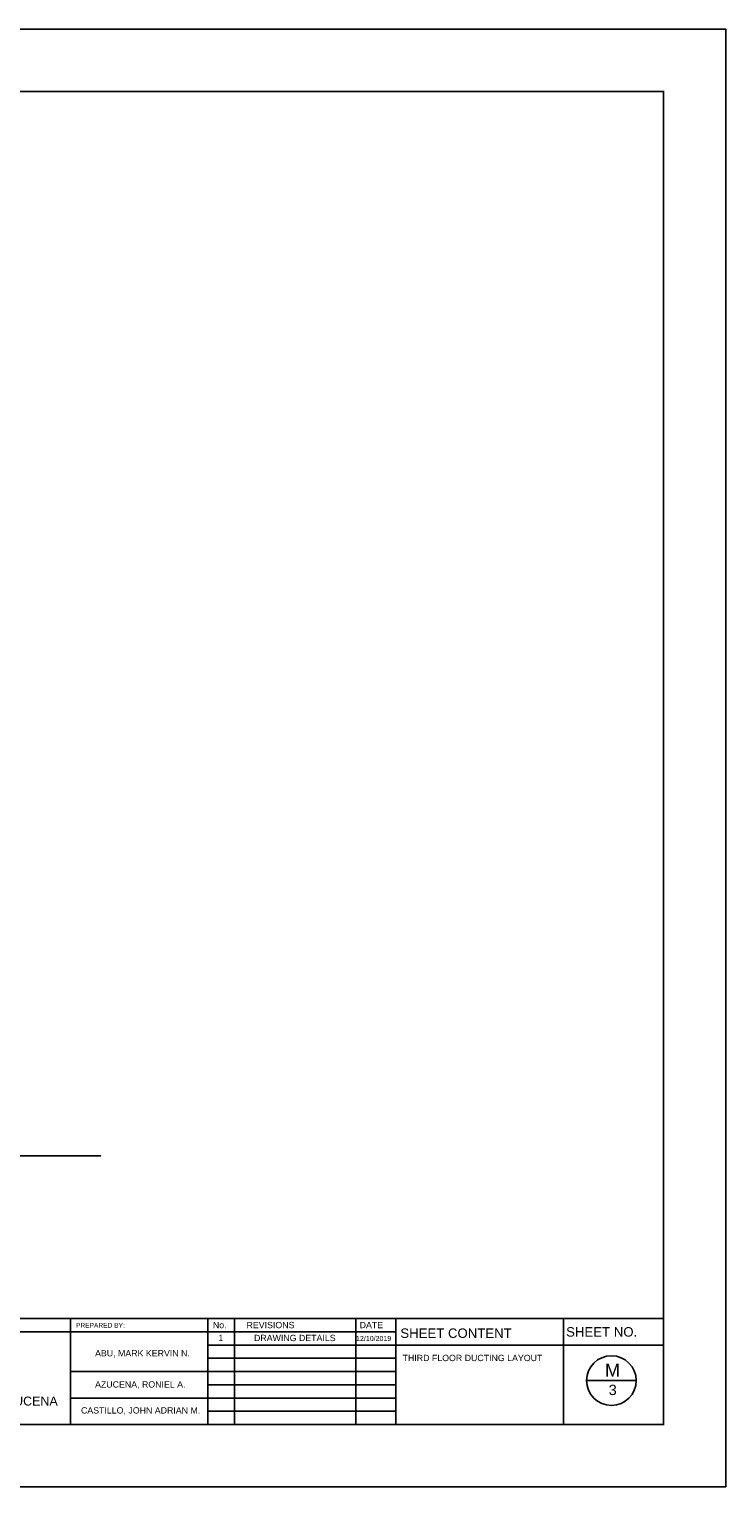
# Model space of a CAD drawing. Header units: millimetres. Extents: x 0 to 531, y -4 to 262.
# Tile 35 of 35: x 496 to 529, y 95 to 166. Entities that reach past the tile are written whole.
import ezdxf

# ---------------------------------------------------------------- set-up
doc = ezdxf.new("R2010")
doc.units = ezdxf.units.MM
doc.layers.add('.1', color=1, linetype='Continuous')
doc.layers.add('template', color=7, linetype='Continuous')
doc.styles.add('arial', font='arial.ttf')

msp = doc.modelspace()

# ---------------------------------------------------------------- linework, layer by layer
at = {"layer": '.1', "color": 0}
msp.add_line((529.356, 165.6), (430.08, 165.6), dxfattribs=at)
msp.add_line((470.624, 111.194), (499.185, 111.194))
at = {"layer": 'template'}
for p, q in [((529.356, 95.204), (529.356, 165.6)), ((436.096, 103.333), (526.347, 103.333)), ((497.721, 103.333), (497.721, 98.212)), ((504.351, 103.333), (504.351, 98.212)), ((505.631, 103.333), (505.631, 98.212)), ((511.496, 103.333), (511.496, 98.212)), ((513.416, 103.333), (513.416, 98.212)), ((521.51, 103.333), (521.51, 98.212)), ((451.943, 102.693), (508.513, 102.693)), ((506.755, 102.693), (513.416, 102.693)), ((504.351, 102.053), (515.111, 102.053)), ((504.351, 101.413), (513.416, 101.413)), ((511.75, 102.053), (526.347, 102.053)), ((497.721, 100.773), (508.513, 100.773)), ((506.755, 100.773), (513.416, 100.773)), ((504.351, 100.132), (513.416, 100.132)), ((522.631, 100.336), (525.031, 100.336)), ((497.721, 99.492), (508.513, 99.492)), ((506.755, 99.492), (513.416, 99.492)), ((504.351, 98.852), (513.416, 98.852)), ((430.08, 95.204), (529.356, 95.204))]:
    msp.add_line(p, q, dxfattribs=at)
at = {"layer": 'template', "linetype": 'Continuous', "const_width": 0.0853}
msp.add_lwpolyline([(436.096, 98.212), (526.347, 98.212), (526.347, 162.591), (436.096, 162.591)], close=True, dxfattribs=at)
at = {"layer": 'template'}
msp.add_circle((523.831, 100.336), 1.2, dxfattribs=at)

# ---------------------------------------------------------------- texts
at = {"layer": 'template', "style": 'arial'}
for s, height, p in [('PREPARED BY: ', 0.22802, (497.98, 102.891)), ('No.', 0.304, (504.588, 102.866)), ('REVISIONS', 0.304, (506.214, 102.866)), ('DATE', 0.304, (511.675, 102.866)), ('SHEET CONTENT', 0.45603, (513.638, 102.397)), ('SHEET NO.', 0.456, (521.644, 102.46)), ('1', 0.304, (504.851, 102.246)), ('DRAWING DETAILS', 0.30402, (506.574, 102.242)), ('12/10/2019', 0.2432, (511.501, 102.246)), ('ABU, MARK KERVIN N.', 0.30402, (498.9, 101.503)), ('THIRD FLOOR DUCTING LAYOUT', 0.30402, (513.749, 101.276)), ('M', 0.624, (523.521, 100.523)), ('AZUCENA, RONIEL A.', 0.30402, (498.9, 99.998)), ('3', 0.499, (523.702, 99.637)), ('ENGR. RONIEL A. AZUCENA', 0.43038, (489.013, 99.132)), ('CASTILLO, JOHN ADRIAN M.', 0.30402, (498.22, 98.745))]:
    msp.add_text(s, height=height, dxfattribs=at).set_placement(p)

doc.saveas('drawing.dxf')
